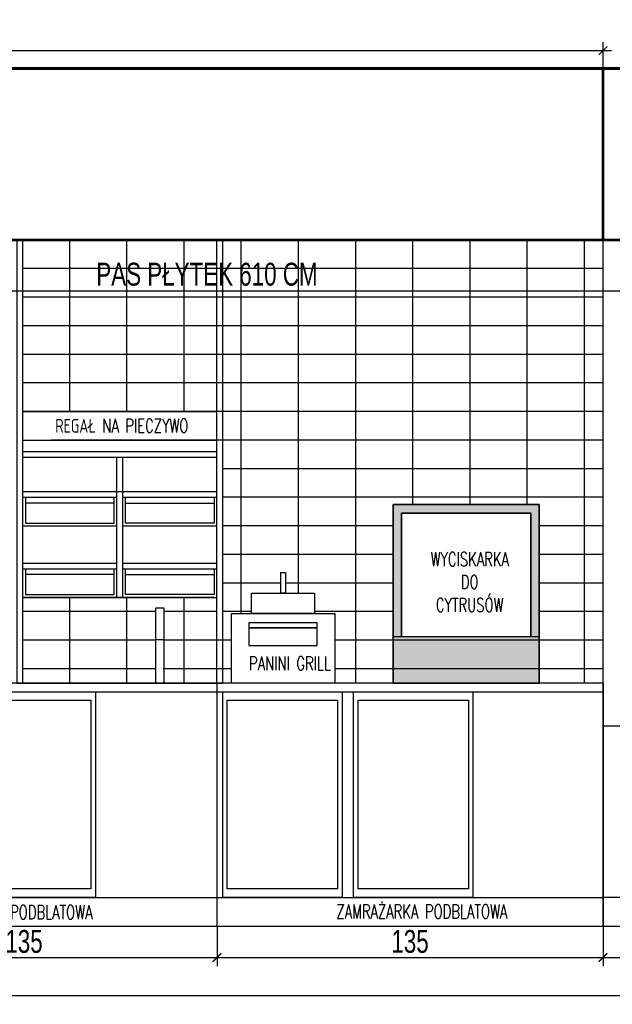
# Model space of a CAD drawing. Header units: centimetres. Extents: x 4120 to 19220, y -7417 to 180.
# Tile 73 of 223: x 11661 to 11868, y -6727 to -6383. Entities that reach past the tile are written whole.
import ezdxf

# ---------------------------------------------------------------- set-up
doc = ezdxf.new("R2010")
doc.units = ezdxf.units.CM
doc.layers.add('A_Wymiary wewnętrzne', color=8, linetype='Continuous')
doc.layers.add('Otok drewniany', color=42, linetype='Continuous')
doc.styles.add('dwg_opis podstawowy', font='romans.shx', dxfattribs={"width": 0.7})
doc.styles.add('SIMPLEX', font='arial.ttf', dxfattribs={"width": 0.7, "height": 8})
doc.styles.get("Standard").update_dxf_attribs({"font": 'arial.ttf'})
doc.dimstyles.new('1', dxfattribs={"dimscale": 3, "dimtxt": 2, "dimasz": 1, "dimexe": 1, "dimexo": 0, "dimgap": 0.5, "dimtad": 1, "dimdec": 0, "dimdsep": 46, "dimtxsty": 'Standard', "dimblk": 'ARCHTICK', "dimcen": 0.5, "dimdle": 1, "dimclrd": 5, "dimclre": 5, "dimclrt": 5, "dimadec": 0, "dimazin": 2, "dimtfac": 1, "dimtdec": 0, "dimtofl": 0, "dimtmove": 0, "dimatfit": 3, "dimldrblk": 'OBLIQUE', "dimfxl": 1, "dimtvp": 0.5, "dimtolj": 1, "dimtzin": 0, "dimlwd": -1, "dimarcsym": 0})

# ---------------------------------------------------------------- blocks, each defined once
blk = doc.blocks.new('_ArchTick')
at = {"color": 0, "linetype": 'ByBlock', "const_width": 0.15}
blk.add_lwpolyline([(-0.5, -0.5), (0.5, 0.5)], dxfattribs=at)
blk = doc.blocks.new('*D1072')
at = {"color": 5, "lineweight": -2}
for p, q in [((11595.09, -6699.99), (11595.09, -6713.98)), ((11730.09, -6699.99), (11730.09, -6713.98))]:
    blk.add_line(p, q, dxfattribs=at)
at = {"color": 5}
blk.add_line((11592.09, -6710.98), (11733.09, -6710.98), dxfattribs=at)
at = {"layer": 'Defpoints', "color": 0}
for p in [(11595.09, -6699.99), (11730.09, -6699.99), (11730.09, -6710.98)]:
    blk.add_point(p, dxfattribs=at)
at = {"color": 5, "xscale": 3, "yscale": 3, "zscale": 3, "rotation": 180}
blk.add_blockref('_ArchTick', (11595.09, -6710.98), dxfattribs=at)
at = {"color": 5, "xscale": 3, "yscale": 3, "zscale": 3}
blk.add_blockref('_ArchTick', (11730.09, -6710.98), dxfattribs=at)
at = {"color": 5, "insert": (11662.59, -6705.39), "char_height": 8, "attachment_point": 5, "style": 'SIMPLEX'}
blk.add_mtext('\\A1;135', dxfattribs=at)
blk = doc.blocks.new('_Oblique')
at = {"color": 0, "linetype": 'ByBlock', "lineweight": -2}
blk.add_line((-0.5, -0.5), (0.5, 0.5), dxfattribs=at)
blk = doc.blocks.new('*D1073')
at = {"color": 5, "lineweight": -2}
for p, q in [((11730.09, -6699.99), (11730.09, -6713.98)), ((11865.07, -6699.99), (11865.07, -6713.98))]:
    blk.add_line(p, q, dxfattribs=at)
at = {"color": 5}
blk.add_line((11727.09, -6710.98), (11868.07, -6710.98), dxfattribs=at)
at = {"layer": 'Defpoints', "color": 0}
for p in [(11730.09, -6699.99), (11865.07, -6699.99), (11865.07, -6710.98)]:
    blk.add_point(p, dxfattribs=at)
at = {"color": 5, "xscale": 3, "yscale": 3, "zscale": 3, "rotation": 180}
blk.add_blockref('_ArchTick', (11730.09, -6710.98), dxfattribs=at)
at = {"color": 5, "xscale": 3, "yscale": 3, "zscale": 3}
blk.add_blockref('_ArchTick', (11865.07, -6710.98), dxfattribs=at)
at = {"color": 5, "insert": (11797.58, -6705.39), "char_height": 8, "attachment_point": 5, "style": 'SIMPLEX'}
blk.add_mtext('\\A1;135', dxfattribs=at)
blk = doc.blocks.new('*D1076')
at = {"color": 5, "lineweight": -2}
for p, q in [((11317.58, -6699.99), (11317.58, -6727.34)), ((12492.58, -6699.99), (12492.58, -6727.34))]:
    blk.add_line(p, q, dxfattribs=at)
at = {"color": 5}
blk.add_line((12495.58, -6724.34), (11314.58, -6724.34), dxfattribs=at)
at = {"layer": 'Defpoints', "color": 0}
for p in [(11317.58, -6699.99), (12492.58, -6699.99), (11317.58, -6724.34)]:
    blk.add_point(p, dxfattribs=at)
at = {"color": 5, "xscale": 3, "yscale": 3, "zscale": 3}
for p, rotation in [((11317.58, -6724.34), 179.9999999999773), ((12492.58, -6724.34), 359.9999999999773)]:
    blk.add_blockref('_ArchTick', p, dxfattribs=dict(at, rotation=rotation))
at = {"color": 5, "insert": (11905.08, -6718.76), "char_height": 8, "attachment_point": 5, "style": 'SIMPLEX'}
blk.add_mtext('\\A1;\\A1;1175', dxfattribs=at)
blk = doc.blocks.new('*D1078')
at = {"color": 5, "lineweight": -2}
for p, q in [((11865.07, -6699.99), (11865.07, -6713.98)), ((11927.57, -6699.99), (11927.57, -6713.98))]:
    blk.add_line(p, q, dxfattribs=at)
at = {"color": 5}
blk.add_line((11862.07, -6710.98), (11930.57, -6710.98), dxfattribs=at)
at = {"layer": 'Defpoints', "color": 0}
for p in [(11865.07, -6699.99), (11927.57, -6699.99), (11927.57, -6710.98)]:
    blk.add_point(p, dxfattribs=at)
at = {"color": 5, "xscale": 3, "yscale": 3, "zscale": 3, "rotation": 180}
blk.add_blockref('_ArchTick', (11865.07, -6710.98), dxfattribs=at)
at = {"color": 5, "xscale": 3, "yscale": 3, "zscale": 3}
blk.add_blockref('_ArchTick', (11927.57, -6710.98), dxfattribs=at)
at = {"color": 5, "insert": (11896.32, -6705.39), "char_height": 8, "attachment_point": 5, "style": 'SIMPLEX'}
blk.add_mtext('\\A1;62', dxfattribs=at)
blk = doc.blocks.new('A$C67506C33')
at = {"layer": 'A_Wymiary wewnętrzne'}
h = blk.add_hatch(color=1, dxfattribs=at)
h.set_gradient(color1=(250, 250, 250), color2=(250, 250, 250), tint=1)
h.paths.add_polyline_path([(-26552.21, -18179.45), (-26603.35, -18179.45), (-26603.35, -18225.75), (-26600.35, -18225.75), (-26600.35, -18182.45), (-26555.21, -18182.45), (-26555.21, -18225.75), (-26552.21, -18225.75)])
h.paths.add_polyline_path([(-26552.21, -18225.75), (-26603.35, -18225.75), (-26603.35, -18241.89), (-26552.21, -18241.89)])
for points in [[(-26603.35, -18241.89), (-26552.21, -18241.89), (-26552.21, -18179.45), (-26603.35, -18179.45)], [(-26552.21, -18225.75), (-26603.35, -18225.75), (-26603.35, -18241.89), (-26552.21, -18241.89)]]:
    blk.add_lwpolyline(points, close=True)
blk.add_lwpolyline([(-26555.21, -18225.75), (-26555.21, -18182.45), (-26600.35, -18182.45), (-26600.35, -18225.75)])
at = {"color": 7, "insert": (-26576.55, -18206.52), "char_height": 4.8, "width": 44.5273, "attachment_point": 5, "style": 'dwg_opis podstawowy'}
blk.add_mtext('WYCISKARKA\\PDO\\PCYTRUSÓW', dxfattribs=at)
blk = doc.blocks.new('*D1089')
at = {"color": 5, "lineweight": -2}
for p, q in [((11317.58, -6459.99), (11317.58, -6480.79)), ((11927.57, -6459.99), (11927.57, -6480.79))]:
    blk.add_line(p, q, dxfattribs=at)
at = {"color": 5}
blk.add_line((11314.58, -6477.79), (11930.57, -6477.79), dxfattribs=at)
at = {"layer": 'Defpoints', "color": 0}
for p in [(11317.58, -6459.99), (11927.57, -6459.99), (11927.57, -6477.79)]:
    blk.add_point(p, dxfattribs=at)
at = {"color": 5, "xscale": 3, "yscale": 3, "zscale": 3, "rotation": 180}
blk.add_blockref('_ArchTick', (11317.58, -6477.79), dxfattribs=at)
at = {"color": 5, "xscale": 3, "yscale": 3, "zscale": 3}
blk.add_blockref('_ArchTick', (11927.57, -6477.79), dxfattribs=at)
at = {"color": 5, "insert": (11726.56, -6471.99), "char_height": 8, "attachment_point": 5, "style": 'SIMPLEX'}
blk.add_mtext('\\A1;PAS PŁYTEK 610 CM', dxfattribs=at)
blk = doc.blocks.new('*D1093')
at = {"color": 5, "lineweight": -2}
for p, q in [((11317.58, -6399.99), (11317.58, -6390.74)), ((11865.07, -6399.99), (11865.07, -6390.74))]:
    blk.add_line(p, q, dxfattribs=at)
at = {"color": 5}
blk.add_line((11314.58, -6393.74), (11868.07, -6393.74), dxfattribs=at)
at = {"layer": 'Defpoints', "color": 0}
for p in [(11865.07, -6393.74), (11317.58, -6399.99), (11865.07, -6399.99)]:
    blk.add_point(p, dxfattribs=at)
at = {"color": 5, "xscale": 3, "yscale": 3, "zscale": 3, "rotation": 180}
blk.add_blockref('_ArchTick', (11317.58, -6393.74), dxfattribs=at)
at = {"color": 5, "xscale": 3, "yscale": 3, "zscale": 3}
blk.add_blockref('_ArchTick', (11865.07, -6393.74), dxfattribs=at)
at = {"color": 5, "insert": (11591.32, -6388.17), "char_height": 8, "attachment_point": 5, "style": 'SIMPLEX'}
blk.add_mtext('\\A1;547', dxfattribs=at)

msp = doc.modelspace()

# ---------------------------------------------------------------- linework, layer by layer
at = {"color": 8}
for p, q in [((11678.58, -6519.99), (11678.58, -6459.99)), ((11698.58, -6519.99), (11698.58, -6459.99)), ((11718.58, -6519.99), (11718.58, -6459.99)), ((11778.58, -6614.99), (11778.58, -6459.99)), ((11798.58, -6552.56), (11798.58, -6459.99)), ((11818.58, -6552.56), (11818.58, -6459.99)), ((11838.58, -6552.56), (11838.58, -6459.99)), ((11858.58, -6614.99), (11858.58, -6459.99)), ((11678.58, -6589.44), (11678.58, -6584.99)), ((11678.58, -6614.99), (11678.58, -6584.99)), ((11698.58, -6614.99), (11698.58, -6584.99)), ((11718.58, -6614.99), (11718.58, -6584.99)), ((11718.58, -6614.99), (11718.58, -6584.99)), ((11798.58, -6614.99), (11798.58, -6614.99)), ((11818.58, -6614.99), (11818.58, -6614.99)), ((11838.58, -6614.99), (11838.58, -6614.99))]:
    msp.add_line(p, q, dxfattribs=at)
for p, q in [((11865.07, -6699.99), (11865.07, -6459.99)), ((11865.07, -6459.99, 0), (11927.57, -6459.99, 0)), ((11927.57, -6629.99, 0), (11865.07, -6629.99, 0))]:
    msp.add_line(p, q)
at = {"color": 7}
msp.add_line((11317.58, -6699.99, 0), (12492.58, -6699.99, 0), dxfattribs=at)
for points in [[(11732.07, -6614.99), (11732.07, -6459.99), (11660.07, -6459.99), (11660.07, -6614.99), (11732.07, -6614.99)], [(11662.09, -6519.99), (11730.09, -6519.99)], [(11662.09, -6529.99), (11730.09, -6529.99)], [(11662.09, -6533.99), (11730.09, -6533.99)], [(11662.09, -6535.99), (11730.09, -6535.99)], [(11695.09, -6584.99), (11695.09, -6535.99)], [(11697.09, -6584.99), (11697.09, -6535.99)], [(11662.09, -6547.99), (11730.09, -6547.99)], [(11662.09, -6549.99), (11695.09, -6549.99)], [(11662.09, -6549.99), (11695.09, -6549.99)], [(11663.09, -6549.99), (11663.09, -6558.99), (11694.09, -6558.99), (11694.09, -6549.99)], [(11697.09, -6549.99), (11730.09, -6549.99)], [(11697.09, -6549.99), (11730.09, -6549.99)], [(11729.09, -6549.99), (11729.09, -6558.99), (11698.09, -6558.99), (11698.09, -6549.99)], [(11794.63, -6598.86), (11794.63, -6555.56), (11839.77, -6555.56), (11839.77, -6598.86)], [(11662.09, -6559.99), (11695.09, -6559.99)], [(11697.09, -6559.99), (11730.09, -6559.99)], [(11662.09, -6572.99), (11695.09, -6572.99)], [(11662.09, -6574.99), (11695.09, -6574.99)], [(11663.09, -6574.99), (11663.09, -6583.99), (11694.09, -6583.99), (11694.09, -6574.99)], [(11697.09, -6572.99), (11730.09, -6572.99)], [(11697.09, -6574.99), (11730.09, -6574.99)], [(11729.09, -6574.99), (11729.09, -6583.99), (11698.09, -6583.99), (11698.09, -6574.99)], [(11662.09, -6584.99), (11730.09, -6584.99)], [(11711.59, -6614.99), (11711.59, -6588.75), (11708.59, -6588.75), (11708.59, -6614.99)], [(11711.59, -6599.8), (11708.59, -6599.8)], [(11730.09, -6699.99), (11730.09, -6614.99)], [(11865.07, -6614.99), (11865.07, -6699.99)], [(11595.09, -6617.99), (11865.07, -6617.99)], [(11687.59, -6617.99), (11687.59, -6689.99), (11645.84, -6689.99), (11645.84, -6617.99), (11693.34, -6617.99)], [(11773.82, -6617.99), (11773.82, -6689.99), (11732.07, -6689.99), (11732.07, -6617.99), (11775.22, -6617.99)], [(11819.57, -6617.99), (11819.57, -6689.99), (11777.82, -6689.99), (11777.82, -6617.99), (11825.32, -6617.99)], [(11595.09, -6689.99), (11865.07, -6689.99)], [(11927.57, -6689.99), (11865.07, -6689.99)], [(11865.07, -6689.99), (11865.09, -6689.99)]]:
    msp.add_lwpolyline(points)
for points in [[(11730.07, -6614.99), (11730.07, -6459.99), (11662.07, -6459.99), (11662.07, -6614.99)], [(11694.09, -6551.99), (11663.09, -6551.99), (11663.09, -6558.99), (11694.09, -6558.99)], [(11698.09, -6551.99), (11729.09, -6551.99), (11729.09, -6558.99), (11698.09, -6558.99)], [(11842.77, -6614.99), (11791.63, -6614.99), (11791.63, -6552.56), (11842.77, -6552.56)], [(11694.09, -6576.99), (11663.09, -6576.99), (11663.09, -6583.99), (11694.09, -6583.99)], [(11698.09, -6576.99), (11729.09, -6576.99), (11729.09, -6583.99), (11698.09, -6583.99)], [(11685.99, -6620.99), (11685.99, -6686.99), (11647.43, -6686.99), (11647.43, -6620.99)], [(11772.22, -6620.99), (11772.22, -6686.99), (11733.67, -6686.99), (11733.67, -6620.99)], [(11817.97, -6620.99), (11817.97, -6686.99), (11779.42, -6686.99), (11779.42, -6620.99)]]:
    msp.add_lwpolyline(points, close=True)
at = {"color": 8}
for points in [[(11865.07, -6469.99), (11662.07, -6469.99)], [(11865.07, -6479.99), (11662.07, -6479.99)], [(11865.07, -6489.99), (11662.07, -6489.99)], [(11730.07, -6499.99), (11662.07, -6499.99)], [(11865.07, -6499.99), (11672.07, -6499.99)], [(11730.09, -6509.99), (11662.09, -6509.99)], [(11865.09, -6509.99), (11672.09, -6509.99)], [(11730.09, -6519.99), (11662.09, -6519.99)], [(11865.09, -6519.99), (11672.09, -6519.99)], [(11865.09, -6529.99), (11672.09, -6529.99)], [(11865.09, -6539.99), (11732.07, -6539.99)], [(11865.09, -6549.99), (11732.07, -6549.99)], [(11791.63, -6559.99), (11732.09, -6559.99)], [(11791.63, -6559.99), (11782.77, -6559.99)], [(11865.09, -6559.99), (11842.77, -6559.99)], [(11791.63, -6569.99), (11732.09, -6569.99)], [(11791.63, -6569.99), (11782.77, -6569.99)], [(11865.09, -6569.99), (11842.77, -6569.99)], [(11791.63, -6579.99), (11782.77, -6579.99)], [(11865.09, -6579.99), (11842.77, -6579.99)], [(11729.09, -6584.99), (11662.09, -6584.99)], [(11708.59, -6589.99), (11662.09, -6589.99)], [(11730.09, -6589.99), (11711.59, -6589.99)], [(11791.63, -6589.99), (11782.77, -6589.99)], [(11865.07, -6589.99), (11842.77, -6589.99)], [(11708.59, -6599.99), (11662.09, -6599.99)], [(11730.09, -6599.99), (11711.59, -6599.99)], [(11708.59, -6609.99), (11662.09, -6609.99)], [(11730.09, -6609.99), (11711.59, -6609.99)]]:
    msp.add_lwpolyline(points, dxfattribs=at)
at = {"ltscale": 0.5}
msp.add_lwpolyline([(11865.07, -6614.99), (11595.09, -6614.99)], dxfattribs=at)
at = {"layer": 'Otok drewniany', "const_width": 1, "elevation": 0}
for points in [[(11442.37, -6459.99), (11317.58, -6459.99), (11317.58, -6399.99), (11865.07, -6399.99), (11865.07, -6459.99)], [(11530.37, -6399.99), (11865.07, -6399.99)], [(11927.57, -6459.99), (11865.07, -6459.99), (11865.07, -6399.99), (11927.57, -6399.99), (11927.57, -6459.99)]]:
    msp.add_lwpolyline(points, dxfattribs=at)
at = {"layer": 'Otok drewniany', "const_width": 1}
msp.add_lwpolyline([(11442.37, -6459.99), (11865.07, -6459.99)], dxfattribs=at)

# ---------------------------------------------------------------- block references
at = {"color": 1}
msp.add_blockref('A$C67506C33', (38394.98, 11626.9), dxfattribs=at)

# ---------------------------------------------------------------- texts
at = {"color": 7, "insert": (11696.8, -6524.97), "char_height": 4.8, "width": 55.8053, "attachment_point": 5, "style": 'dwg_opis podstawowy'}
msp.add_mtext('REGAŁ NA PIECZYWO', dxfattribs=at)
at = {"char_height": 4.8, "style": 'dwg_opis podstawowy'}
for s, insert, width, attachment_point in [('\\C7;CHŁODZIARKA PODBLATOWA', (11625.27, -6695.11), 160.0578, 4), ('\\C7;ZAMRAŻARKA PODBLATOWA', (11831.59, -6694.88), 159.6278, 6)]:
    msp.add_mtext(s, dxfattribs=dict(at, insert=insert, width=width, attachment_point=attachment_point))

# ---------------------------------------------------------------- dimensions: what is measured, and where the dimension line sits
dim = msp.add_aligned_dim(p1=(11317.58, -6399.99, 11.27), p2=(11865.07, -6399.99, 0), distance=6.25, dimstyle='1', override={"dimtxsty": 'SIMPLEX'})
dim.commit()
dim.dimension.update_dxf_attribs({"geometry": '*D1093', "text_midpoint": (11591.32, -6388.17, 0)})
dim = msp.add_linear_dim(base=(11927.57, -6477.79, 0), p1=(11317.58, -6459.99, 0), p2=(11927.57, -6459.99, -5.63), text='PAS PŁYTEK 610 CM', dimstyle='1', override={"dimtxsty": 'SIMPLEX', "dimtmove": 2, "dimtfill": 0, "dimtfillclr": 0})
dim.commit()
dim.dimension.update_dxf_attribs({"geometry": '*D1089', "text_midpoint": (11726.56, -6471.99, 0), "dimtype": 160})
dim = msp.add_aligned_dim(p1=(12492.58, -6699.99), p2=(11317.58, -6699.99), distance=24.35, text='\\A1;<>', dimstyle='1', override={"dimtxsty": 'SIMPLEX'})
dim.commit()
dim.dimension.update_dxf_attribs({"geometry": '*D1076', "text_midpoint": (11905.08, -6718.76)})
for base, p1, p2, picture, middle in [((11730.09, -6710.98), (11595.09, -6699.99), (11730.09, -6699.99), '*D1072', (11662.59, -6705.39)), ((11865.07, -6710.98), (11730.09, -6699.99), (11865.07, -6699.99), '*D1073', (11797.58, -6705.39)), ((11927.570477, -6710.977614, -0.000014), (11865.070478, -6699.99306), (11927.570477, -6699.99306), '*D1078', (11896.320477, -6705.393614, -0.000014))]:
    dim = msp.add_linear_dim(base=base, p1=p1, p2=p2, angle=0, dimstyle='1', override={"dimtxsty": 'SIMPLEX'})
    dim.commit()
    dim.dimension.update_dxf_attribs({"geometry": picture, "text_midpoint": middle})

# ---------------------------------------------------------------- next in the draw order: wipeouts: each hides what was drawn before it
msp.add_wipeout([(11735.14, -6613.77), (11735.14, -6589.44), (11742.19, -6589.44), (11742.19, -6582.32), (11752.36, -6582.32), (11752.36, -6576.26), (11754.03, -6576.26), (11754.03, -6582.32), (11764.19, -6582.32), (11764.19, -6589.44), (11771.24, -6589.44), (11771.24, -6613.77)])

# ---------------------------------------------------------------- next in the draw order: linework, layer by layer
at = {"color": 8}
for p, q in [((11738.58, -6590.66), (11738.58, -6459.99)), ((11758.58, -6583.55), (11758.58, -6459.99))]:
    msp.add_line(p, q, dxfattribs=at)
for points in [[(11754.03, -6583.55), (11752.36, -6583.55), (11752.36, -6576.26), (11754.03, -6576.26)], [(11764.19, -6590.66), (11742.19, -6590.66), (11742.19, -6583.55), (11764.19, -6583.55)], [(11771.24, -6614.99), (11735.14, -6614.99), (11735.14, -6590.66), (11771.24, -6590.66)], [(11765.09, -6593.9), (11741.21, -6593.9), (11741.21, -6595.69), (11765.09, -6595.69)], [(11765.09, -6595.69), (11741.21, -6595.69), (11741.21, -6601.83), (11765.09, -6601.83)]]:
    msp.add_lwpolyline(points, close=True)
for points in [[(11752.36, -6579.99), (11732.09, -6579.99)], [(11791.63, -6579.99), (11754.03, -6579.99)], [(11742.19, -6589.99), (11732.09, -6589.99)], [(11791.63, -6589.99), (11764.19, -6589.99)], [(11735.14, -6599.99), (11711.24, -6599.99)], [(11735.14, -6599.99), (11732.09, -6599.99)], [(11865.07, -6599.99), (11771.24, -6599.99)], [(11735.14, -6609.99), (11711.24, -6609.99)], [(11735.14, -6609.99), (11732.09, -6609.99)], [(11865.07, -6609.99), (11771.24, -6609.99)]]:
    msp.add_lwpolyline(points, dxfattribs=at)

# ---------------------------------------------------------------- next in the draw order: texts
at = {"color": 7, "insert": (11769.92, -6608.08), "char_height": 4.8, "width": 38.8639, "attachment_point": 6, "style": 'dwg_opis podstawowy'}
msp.add_mtext('PANINI GRILL', dxfattribs=at)

doc.saveas('drawing.dxf')
